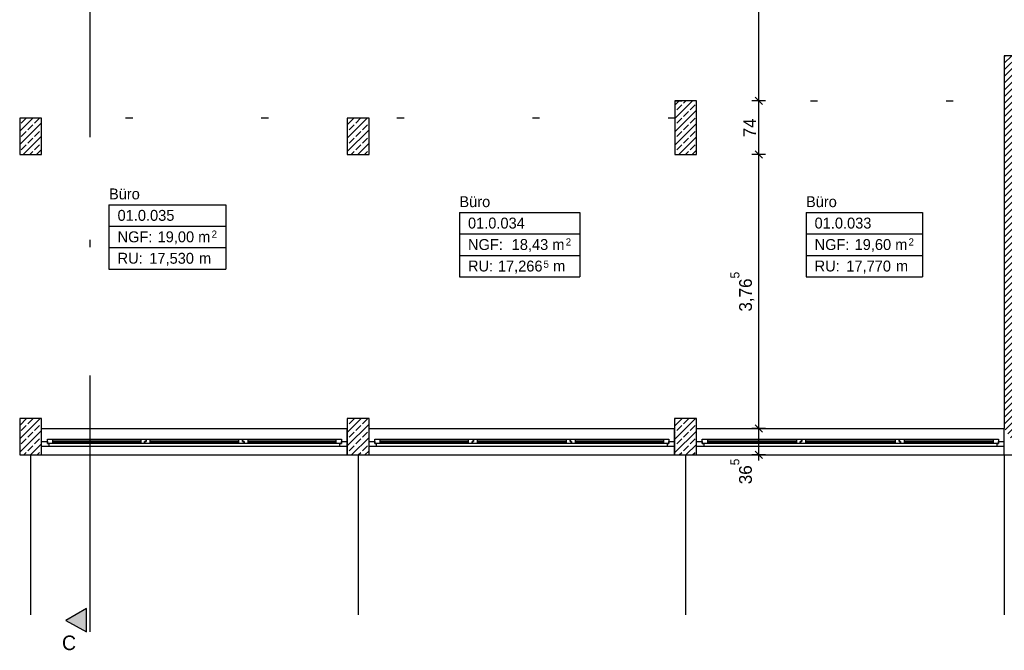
# Model space of a CAD drawing. Extents: x -28.8 to 50.4, y -5.6 to 85.1.
# Tile 16 of 29: x 22.7 to 36.3, y 26.1 to 34.7. Entities that reach past the tile are written whole.
import ezdxf

# ---------------------------------------------------------------- set-up
doc = ezdxf.new("R2010")
doc.units = 0
doc.header["$MEASUREMENT"] = 0
for name, pattern in [('Punktlinie_ eng', [0.001764, 0, -0.001764]), ('Strichpunktlinie', [0.006703, 0.003528, -0.001764, 0, -0.001411]), ('Wipeout_Contour', [1, 0, -1])]:
    doc.linetypes.add(name, pattern=pattern)
for name, color, linetype in [('0._EG_2_0', 7, 'Continuous'), ('0._EG_2_P_BM_AUSSEN', 7, 'Continuous'), ('0._EG_2_P_ZE_ACHSEN', 7, 'Continuous'), ('0._EG_2_P_ZE_BILD', 7, 'Continuous'), ('0._EG_2_R_TR_AUSSENWAND', 7, 'Continuous'), ('0._EG_2_R_TR_STUETZE', 7, 'Continuous'), ('0._EG_2_RAUM', 7, 'Continuous'), ('0._EG_2_Räume', 7, 'Continuous')]:
    doc.layers.add(name, color=color, linetype=linetype)
doc.styles.add('ERSTELLTER_STIL_1', font='txt')
doc.styles.add('ERSTELLTER_STIL_2', font='txt')
pattern_1 = [(45, (0, 0), (-0.04596194, 0.04596194), [])]
pattern_2 = [(45, (0, 0), (-0.09192388, 0.09192388), []), (45, (-0.04596, 0.04596), (-0.09192388, 0.09192388), [0.0975, -0.0325])]

msp = doc.modelspace()

# ---------------------------------------------------------------- hatches: boundary and pattern name
at = {"layer": '0._EG_2_P_ZE_BILD', "linetype": 'Continuous', "lineweight": 18, "ltscale": 1000}
msp.add_hatch(color=9, dxfattribs=at).paths.add_polyline_path([(23.649, 26.326), (23.649, 26.648), (23.366, 26.484)], flags=0)
at = {"layer": '0._EG_2_R_TR_AUSSENWAND', "linetype": 'Continuous', "ltscale": 1000}
h = msp.add_hatch(dxfattribs=at)
h.set_pattern_fill('MW_Kalksandstein_0002', color=256, style=0, pattern_type=2)
h.set_pattern_definition(pattern_1)
h.paths.add_polyline_path([(36.5, 34.249), (36.52, 34.249), (36.52, 34.25), (36.26, 34.25)], flags=0)
at = {"layer": '0._EG_2_R_TR_STUETZE', "linetype": 'Continuous', "ltscale": 1000}
h = msp.add_hatch(dxfattribs=at)
h.set_pattern_fill('Beton__Stahlbeton_0002', color=256, style=0, pattern_type=2)
h.set_pattern_definition(pattern_2)
h.paths.add_polyline_path([(31.731, 32.89), (32.031, 32.89), (32.031, 33.63), (31.731, 33.63)], flags=0)
h = msp.add_hatch(dxfattribs=at)
h.set_pattern_fill('Beton__Stahlbeton_0002', color=256, style=0, pattern_type=2)
h.set_pattern_definition(pattern_2)
h.paths.add_polyline_path([(22.731, 32.89), (23.031, 32.89), (23.031, 33.39), (22.731, 33.39)], flags=0)
h = msp.add_hatch(dxfattribs=at)
h.set_pattern_fill('Beton__Stahlbeton_0002', color=256, style=0, pattern_type=2)
h.set_pattern_definition(pattern_2)
h.paths.add_polyline_path([(27.231, 32.89), (27.531, 32.89), (27.531, 33.39), (27.231, 33.39)], flags=0)

# ---------------------------------------------------------------- linework, layer by layer
at = {"layer": '0._EG_2_0', "linetype": 'Continuous', "ltscale": 1000}
for p, q in [((23.03, 28.945), (23.03, 29.125)), ((27.23, 28.945), (27.23, 29.125)), ((27.53, 28.945), (27.53, 29.125)), ((31.73, 28.945), (31.73, 29.125)), ((32.03, 28.945), (32.03, 29.125)), ((36.26, 28.945), (36.26, 29.125)), ((23.03, 28.875), (23.03, 28.945)), ((23.03, 28.76), (23.03, 28.875)), ((27.23, 28.875), (27.23, 28.945)), ((27.23, 28.76), (27.23, 28.875)), ((27.53, 28.875), (27.53, 28.945)), ((27.53, 28.76), (27.53, 28.875)), ((31.73, 28.875), (31.73, 28.945)), ((31.73, 28.76), (31.73, 28.875)), ((32.03, 28.875), (32.03, 28.945)), ((32.03, 28.76), (32.03, 28.875)), ((36.26, 28.875), (36.26, 28.945)), ((36.26, 28.76), (36.26, 28.875))]:
    msp.add_line(p, q, dxfattribs=at)
at = {"layer": '0._EG_2_P_BM_AUSSEN', "linetype": 'Continuous', "ltscale": 1000}
for p, q in [((32.885, 33.63), (32.885, 36.755)), ((32.979, 33.63), (32.792, 33.63)), ((32.835, 33.68), (32.935, 33.58)), ((32.885, 32.89), (32.885, 33.63)), ((32.979, 32.89), (32.792, 32.89)), ((32.835, 32.94), (32.935, 32.84)), ((32.885, 29.125), (32.885, 32.89)), ((32.979, 29.125), (32.792, 29.125)), ((32.835, 29.175), (32.935, 29.075)), ((32.979, 28.76), (32.792, 28.76)), ((32.885, 28.685), (32.885, 28.76))]:
    msp.add_line(p, q, dxfattribs=at)
at = {"layer": '0._EG_2_P_ZE_ACHSEN', "linetype": 'Strichpunktlinie', "ltscale": 1000}
for p, q in [((22.88, 28.76), (22.88, 26.562)), ((27.38, 28.76), (27.38, 26.562)), ((31.88, 28.76), (31.88, 26.562)), ((36.26, 28.76), (36.26, 26.562))]:
    msp.add_line(p, q, dxfattribs=at)
at = {"layer": '0._EG_2_P_ZE_BILD', "color": 255, "linetype": 'Continuous', "lineweight": 18, "ltscale": 1000}
for p, q in [((23.649, 26.648), (23.366, 26.484)), ((23.649, 26.326), (23.649, 26.648)), ((23.366, 26.484), (23.649, 26.326))]:
    msp.add_line(p, q, dxfattribs=at)
at = {"layer": '0._EG_2_P_ZE_BILD', "linetype": 'Continuous', "ltscale": 1000}
for p, q in [((23.649, 26.648), (23.366, 26.484)), ((23.649, 26.326), (23.649, 26.648)), ((23.366, 26.484), (23.649, 26.326))]:
    msp.add_line(p, q, dxfattribs=at)
at = {"layer": '0._EG_2_R_TR_AUSSENWAND', "linetype": 'Continuous', "ltscale": 1000}
for p, q in [((36.26, 34.25), (36.26, 29.125)), ((36.52, 34.25), (36.26, 34.25)), ((23.03, 29.125), (27.23, 29.125)), ((27.53, 29.125), (31.73, 29.125)), ((32.03, 29.125), (36.26, 29.125)), ((22.73, 28.76), (23.03, 28.76)), ((23.03, 28.76), (27.23, 28.76)), ((27.23, 28.76), (27.53, 28.76)), ((27.53, 28.76), (31.73, 28.76)), ((31.73, 28.76), (32.03, 28.76)), ((32.03, 28.76), (36.26, 28.76)), ((36.26, 28.76), (36.5, 28.76))]:
    msp.add_line(p, q, dxfattribs=at)
at = {"layer": '0._EG_2_R_TR_STUETZE', "linetype": 'Continuous', "ltscale": 1000}
for p, q in [((31.731, 33.63), (31.731, 32.89)), ((32.031, 33.63), (31.731, 33.63)), ((32.031, 32.89), (32.031, 33.63)), ((22.731, 33.39), (22.731, 32.89)), ((23.031, 33.39), (22.731, 33.39)), ((23.031, 32.89), (23.031, 33.39)), ((27.231, 33.39), (27.231, 32.89)), ((27.531, 33.39), (27.231, 33.39)), ((27.531, 32.89), (27.531, 33.39)), ((22.731, 32.89), (23.031, 32.89)), ((27.231, 32.89), (27.531, 32.89)), ((31.731, 32.89), (32.031, 32.89)), ((22.73, 29.26), (22.73, 28.76)), ((23.03, 29.26), (22.73, 29.26)), ((27.53, 29.26), (27.23, 29.26)), ((32.03, 29.26), (31.73, 29.26)), ((22.73, 28.76), (23.03, 28.76)), ((27.23, 28.76), (27.53, 28.76)), ((31.73, 28.76), (32.03, 28.76))]:
    msp.add_line(p, q, dxfattribs=at)
at = {"layer": '0._EG_2_RAUM', "linetype": 'Punktlinie_ eng', "ltscale": 1000}
for p, q in [((31.731, 33.63), (36.26, 33.63)), ((31.739, 33.39), (14, 33.39))]:
    msp.add_line(p, q, dxfattribs=at)
at = {"layer": '0._EG_2_Räume', "linetype": 'Continuous', "ltscale": 1000}
for p, q in [((23.957, 32.2), (23.957, 31.316)), ((23.957, 32.2), (25.561, 32.2)), ((25.561, 32.2), (25.561, 31.316)), ((28.772, 32.094), (28.772, 31.21)), ((28.772, 32.094), (30.427, 32.094)), ((30.427, 32.094), (30.427, 31.21)), ((33.535, 32.094), (33.535, 31.21)), ((33.535, 32.094), (35.138, 32.094)), ((35.138, 32.094), (35.138, 31.21)), ((23.957, 31.906), (25.561, 31.906)), ((28.772, 31.799), (30.427, 31.799)), ((33.535, 31.799), (35.138, 31.799)), ((23.957, 31.611), (25.561, 31.611)), ((28.772, 31.504), (30.427, 31.504)), ((33.535, 31.504), (35.138, 31.504)), ((23.957, 31.316), (25.561, 31.316)), ((28.772, 31.21), (30.427, 31.21)), ((33.535, 31.21), (35.138, 31.21))]:
    msp.add_line(p, q, dxfattribs=at)

# ---------------------------------------------------------------- texts
at = {"layer": '0._EG_2_P_BM_AUSSEN', "linetype": 'Continuous', "char_height": 0.175, "attachment_point": 7, "rotation": 90, "style": 'ERSTELLTER_STIL_2'}
for s, insert in [('{74}', (32.85, 33.127)), ('{3,76\\A1{\\H0.7x;\\S5^  ;}}', (32.824, 30.731)), ('{36\\A1{\\H0.7x;\\S5^  ;}}', (32.793, 28.357))]:
    msp.add_mtext(s, dxfattribs=dict(at, insert=insert))
at = {"layer": '0._EG_2_P_ZE_BILD', "linetype": 'Continuous', "insert": (23.408, 26.276), "char_height": 0.2, "attachment_point": 2, "style": 'ERSTELLTER_STIL_1'}
msp.add_mtext('{C}', dxfattribs=at)
at = {"layer": '0._EG_2_Räume', "linetype": 'Continuous'}
for s, insert, char_height, attachment_point, style in [('{Büro}', (23.957, 32.424), 0.15, 1, 'ERSTELLTER_STIL_1'), ('{Büro}', (28.772, 32.317), 0.15, 1, 'ERSTELLTER_STIL_1'), ('{Büro}', (33.535, 32.317), 0.15, 1, 'ERSTELLTER_STIL_1'), ('{01.0.035 }', (24.075, 32.129), 0.15, 1, 'ERSTELLTER_STIL_2'), ('{01.0.034 }', (28.89, 32.023), 0.15, 1, 'ERSTELLTER_STIL_2'), ('{01.0.033 }', (33.653, 32.023), 0.15, 1, 'ERSTELLTER_STIL_2'), ('{NGF: }', (24.075, 31.834), 0.15, 1, 'ERSTELLTER_STIL_2'), ('{19,00 m}', (24.625, 31.834), 0.15, 1, 'ERSTELLTER_STIL_2'), ('{2}', (25.367, 31.846), 0.1, 1, 'ERSTELLTER_STIL_2'), ('{NGF: }', (28.89, 31.728), 0.15, 1, 'ERSTELLTER_STIL_2'), ('{18,43 m}', (29.491, 31.728), 0.15, 1, 'ERSTELLTER_STIL_2'), ('{2}', (30.233, 31.739), 0.1, 1, 'ERSTELLTER_STIL_2'), ('{NGF: }', (33.653, 31.728), 0.15, 1, 'ERSTELLTER_STIL_2'), ('{19,60 m}', (34.203, 31.728), 0.15, 1, 'ERSTELLTER_STIL_2'), ('{2}', (34.944, 31.739), 0.1, 1, 'ERSTELLTER_STIL_2'), ('{RU: }', (24.075, 31.54), 0.15, 1, 'ERSTELLTER_STIL_2'), ('{17,530}', (24.511, 31.361), 0.15, 7, 'ERSTELLTER_STIL_2'), ('{ m}', (25.138, 31.54), 0.15, 1, 'ERSTELLTER_STIL_2'), ('{RU: }', (28.89, 31.433), 0.15, 1, 'ERSTELLTER_STIL_2'), ('{17,266}', (29.301, 31.254), 0.15, 7, 'ERSTELLTER_STIL_2'), ('{5}', (29.928, 31.332), 0.1, 7, 'ERSTELLTER_STIL_2'), ('{ m}', (30.004, 31.433), 0.15, 1, 'ERSTELLTER_STIL_2'), ('{RU: }', (33.653, 31.433), 0.15, 1, 'ERSTELLTER_STIL_2'), ('{17,770}', (34.089, 31.254), 0.15, 7, 'ERSTELLTER_STIL_2'), ('{ m}', (34.715, 31.433), 0.15, 1, 'ERSTELLTER_STIL_2')]:
    msp.add_mtext(s, dxfattribs=dict(at, insert=insert, char_height=char_height, attachment_point=attachment_point, style=style))

# ---------------------------------------------------------------- wipeouts: each hides what was drawn before it
at = {"color": 254, "linetype": 'Wipeout_Contour', "lineweight": 0, "ltscale": 153.360663}
msp.add_wipeout([(23.13, 28.875), (23.13, 28.915), (27.13, 28.915), (27.13, 28.875)], dxfattribs=at).dxf.layer = '0._EG_2_R_TR_AUSSENWAND'
at = {"color": 254, "linetype": 'Wipeout_Contour', "lineweight": 0, "ltscale": 165.701916}
msp.add_wipeout([(27.63, 28.875), (27.63, 28.915), (31.63, 28.915), (31.63, 28.875)], dxfattribs=at).dxf.layer = '0._EG_2_R_TR_AUSSENWAND'
at = {"color": 254, "linetype": 'Wipeout_Contour', "lineweight": 0, "ltscale": 179.05319}
msp.add_wipeout([(32.13, 28.875), (32.13, 28.915), (36.16, 28.915), (36.16, 28.875)], dxfattribs=at).dxf.layer = '0._EG_2_R_TR_AUSSENWAND'

# ---------------------------------------------------------------- next in the draw order: linework, layer by layer
at = {"layer": '0._EG_2_P_BM_AUSSEN', "linetype": 'Continuous', "ltscale": 1000}
msp.add_line((32.835, 28.81), (32.935, 28.71), dxfattribs=at)

# ---------------------------------------------------------------- next in the draw order: wipeouts: each hides what was drawn before it
at = {"color": 254, "linetype": 'Wipeout_Contour', "lineweight": 0, "ltscale": 221.756253}
msp.add_wipeout([(23.03, 28.945), (23.11, 28.945), (23.11, 28.915), (23.13, 28.915), (23.13, 28.875), (23.03, 28.875)], dxfattribs=at).dxf.layer = '0._EG_2_R_TR_AUSSENWAND'
at = {"color": 254, "linetype": 'Wipeout_Contour', "lineweight": 0, "ltscale": 238.580317}
msp.add_wipeout([(27.23, 28.875), (27.13, 28.875), (27.13, 28.915), (27.15, 28.915), (27.15, 28.945), (27.23, 28.945)], dxfattribs=at).dxf.layer = '0._EG_2_R_TR_AUSSENWAND'
at = {"color": 254, "linetype": 'Wipeout_Contour', "lineweight": 0, "ltscale": 239.486099}
msp.add_wipeout([(27.53, 28.945), (27.61, 28.945), (27.61, 28.915), (27.63, 28.915), (27.63, 28.875), (27.53, 28.875)], dxfattribs=at).dxf.layer = '0._EG_2_R_TR_AUSSENWAND'
at = {"color": 254, "linetype": 'Wipeout_Contour', "lineweight": 0, "ltscale": 257.846915}
msp.add_wipeout([(31.73, 28.875), (31.63, 28.875), (31.63, 28.915), (31.65, 28.915), (31.65, 28.945), (31.73, 28.945)], dxfattribs=at).dxf.layer = '0._EG_2_R_TR_AUSSENWAND'
at = {"color": 254, "linetype": 'Wipeout_Contour', "lineweight": 0, "ltscale": 258.822978}
msp.add_wipeout([(32.03, 28.945), (32.11, 28.945), (32.11, 28.915), (32.13, 28.915), (32.13, 28.875), (32.03, 28.875)], dxfattribs=at).dxf.layer = '0._EG_2_R_TR_AUSSENWAND'
at = {"color": 254, "linetype": 'Wipeout_Contour', "lineweight": 0, "ltscale": 278.542366}
msp.add_wipeout([(36.26, 28.875), (36.16, 28.875), (36.16, 28.915), (36.18, 28.915), (36.18, 28.945), (36.26, 28.945)], dxfattribs=at).dxf.layer = '0._EG_2_R_TR_AUSSENWAND'

# ---------------------------------------------------------------- next in the draw order: hatches: boundary and pattern name
at = {"layer": '0._EG_2_R_TR_AUSSENWAND', "linetype": 'Continuous', "ltscale": 1000}
h = msp.add_hatch(dxfattribs=at)
h.set_pattern_fill('MW_Kalksandstein_0002', color=256, style=0, pattern_type=2)
h.set_pattern_definition(pattern_1)
h.paths.add_polyline_path([(36.26, 34.25), (36.26, 29.125), (36.5, 28.76), (36.5, 34.249)], flags=0)
at = {"layer": '0._EG_2_R_TR_STUETZE', "linetype": 'Continuous', "ltscale": 1000}
h = msp.add_hatch(dxfattribs=at)
h.set_pattern_fill('Beton__Stahlbeton_0002', color=256, style=0, pattern_type=2)
h.set_pattern_definition(pattern_2)
h.paths.add_polyline_path([(22.73, 28.76), (23.03, 28.76), (23.03, 29.26), (22.73, 29.26)], flags=0)
h = msp.add_hatch(dxfattribs=at)
h.set_pattern_fill('Beton__Stahlbeton_0002', color=256, style=0, pattern_type=2)
h.set_pattern_definition(pattern_2)
h.paths.add_polyline_path([(27.23, 28.76), (27.53, 28.76), (27.53, 29.26), (27.23, 29.26)], flags=0)
h = msp.add_hatch(dxfattribs=at)
h.set_pattern_fill('Beton__Stahlbeton_0002', color=256, style=0, pattern_type=2)
h.set_pattern_definition(pattern_2)
h.paths.add_polyline_path([(31.73, 28.76), (32.03, 28.76), (32.03, 29.26), (31.73, 29.26)], flags=0)

# ---------------------------------------------------------------- next in the draw order: linework, layer by layer
at = {"layer": '0._EG_2_R_TR_AUSSENWAND', "linetype": 'Continuous', "ltscale": 1000}
for p, q in [((23.03, 28.875), (23.03, 28.945)), ((27.23, 28.875), (27.23, 28.945)), ((27.53, 28.875), (27.53, 28.945)), ((31.73, 28.875), (31.73, 28.945)), ((32.03, 28.875), (32.03, 28.945)), ((36.26, 28.875), (36.26, 28.945))]:
    msp.add_line(p, q, dxfattribs=at)
at = {"layer": '0._EG_2_R_TR_STUETZE', "linetype": 'Continuous', "ltscale": 1000}
for p, q in [((23.03, 28.76), (23.03, 29.26)), ((27.23, 29.26), (27.23, 28.76)), ((27.53, 28.76), (27.53, 29.26)), ((31.73, 29.26), (31.73, 28.76)), ((32.03, 28.76), (32.03, 29.26))]:
    msp.add_line(p, q, dxfattribs=at)

# ---------------------------------------------------------------- next in the draw order: wipeouts: each hides what was drawn before it
at = {"color": 254, "linetype": 'Wipeout_Contour', "lineweight": 0, "ltscale": 149.843361}
msp.add_wipeout([(23.18, 28.915), (23.18, 28.935), (24.397, 28.935), (24.397, 28.915)], dxfattribs=at).dxf.layer = '0._EG_2_R_TR_AUSSENWAND'
at = {"color": 254, "linetype": 'Wipeout_Contour', "lineweight": 0, "ltscale": 161.87075}
msp.add_wipeout([(27.68, 28.915), (27.68, 28.935), (28.897, 28.935), (28.897, 28.915)], dxfattribs=at).dxf.layer = '0._EG_2_R_TR_AUSSENWAND'
at = {"color": 254, "linetype": 'Wipeout_Contour', "lineweight": 0, "ltscale": 174.941465}
msp.add_wipeout([(32.18, 28.915), (32.18, 28.935), (33.407, 28.935), (33.407, 28.915)], dxfattribs=at).dxf.layer = '0._EG_2_R_TR_AUSSENWAND'

# ---------------------------------------------------------------- next in the draw order: wipeouts: each hides what was drawn before it
at = {"color": 254, "linetype": 'Wipeout_Contour', "lineweight": 0, "ltscale": 149.966947}
msp.add_wipeout([(23.18, 28.955), (23.18, 28.975), (24.397, 28.975), (24.397, 28.955)], dxfattribs=at).dxf.layer = '0._EG_2_R_TR_AUSSENWAND'
at = {"color": 254, "linetype": 'Wipeout_Contour', "lineweight": 0, "ltscale": 161.985164}
msp.add_wipeout([(27.68, 28.955), (27.68, 28.975), (28.897, 28.975), (28.897, 28.955)], dxfattribs=at).dxf.layer = '0._EG_2_R_TR_AUSSENWAND'
at = {"color": 254, "linetype": 'Wipeout_Contour', "lineweight": 0, "ltscale": 175.047339}
msp.add_wipeout([(32.18, 28.955), (32.18, 28.975), (33.407, 28.975), (33.407, 28.955)], dxfattribs=at).dxf.layer = '0._EG_2_R_TR_AUSSENWAND'

# ---------------------------------------------------------------- next in the draw order: wipeouts: each hides what was drawn before it
at = {"color": 254, "linetype": 'Wipeout_Contour', "lineweight": 0, "ltscale": 148.258522}
msp.add_wipeout([(23.11, 28.915), (23.11, 28.975), (23.18, 28.975), (23.18, 28.915)], dxfattribs=at).dxf.layer = '0._EG_2_R_TR_AUSSENWAND'
at = {"color": 254, "linetype": 'Wipeout_Contour', "lineweight": 0, "ltscale": 227.026169}
msp.add_wipeout([(24.447, 28.915), (24.397, 28.915), (24.397, 28.975), (24.467, 28.975), (24.467, 28.945), (24.447, 28.945)], dxfattribs=at).dxf.layer = '0._EG_2_R_TR_AUSSENWAND'
at = {"color": 254, "linetype": 'Wipeout_Contour', "lineweight": 0, "ltscale": 160.117086}
msp.add_wipeout([(27.61, 28.915), (27.61, 28.975), (27.68, 28.975), (27.68, 28.915)], dxfattribs=at).dxf.layer = '0._EG_2_R_TR_AUSSENWAND'
at = {"color": 254, "linetype": 'Wipeout_Contour', "lineweight": 0, "ltscale": 245.284005}
msp.add_wipeout([(28.947, 28.915), (28.897, 28.915), (28.897, 28.975), (28.967, 28.975), (28.967, 28.945), (28.947, 28.945)], dxfattribs=at).dxf.layer = '0._EG_2_R_TR_AUSSENWAND'
at = {"color": 254, "linetype": 'Wipeout_Contour', "lineweight": 0, "ltscale": 173.038604}
msp.add_wipeout([(32.11, 28.915), (32.11, 28.975), (32.18, 28.975), (32.18, 28.915)], dxfattribs=at).dxf.layer = '0._EG_2_R_TR_AUSSENWAND'
at = {"color": 254, "linetype": 'Wipeout_Contour', "lineweight": 0, "ltscale": 265.084124}
msp.add_wipeout([(33.457, 28.915), (33.407, 28.915), (33.407, 28.975), (33.477, 28.975), (33.477, 28.945), (33.457, 28.945)], dxfattribs=at).dxf.layer = '0._EG_2_R_TR_AUSSENWAND'

# ---------------------------------------------------------------- next in the draw order: linework, layer by layer
at = {"layer": '0._EG_2_R_TR_AUSSENWAND', "linetype": 'Continuous', "ltscale": 1000}
for p, q in [((23.11, 28.915), (23.11, 28.975)), ((27.61, 28.915), (27.61, 28.975)), ((32.11, 28.915), (32.11, 28.975)), ((23.03, 28.945), (23.11, 28.945)), ((23.11, 28.945), (23.11, 28.915)), ((27.53, 28.945), (27.61, 28.945)), ((27.61, 28.945), (27.61, 28.915)), ((32.03, 28.945), (32.11, 28.945)), ((32.11, 28.945), (32.11, 28.915))]:
    msp.add_line(p, q, dxfattribs=at)

# ---------------------------------------------------------------- next in the draw order: wipeouts: each hides what was drawn before it
at = {"color": 254, "linetype": 'Wipeout_Contour', "lineweight": 0, "ltscale": 149.905146}
msp.add_wipeout([(23.18, 28.955), (24.397, 28.955), (24.397, 28.935), (23.18, 28.935)], dxfattribs=at).dxf.layer = '0._EG_2_R_TR_AUSSENWAND'
at = {"color": 254, "linetype": 'Wipeout_Contour', "lineweight": 0, "ltscale": 161.927948}
msp.add_wipeout([(27.68, 28.955), (28.897, 28.955), (28.897, 28.935), (27.68, 28.935)], dxfattribs=at).dxf.layer = '0._EG_2_R_TR_AUSSENWAND'
at = {"color": 254, "linetype": 'Wipeout_Contour', "lineweight": 0, "ltscale": 174.994392}
msp.add_wipeout([(32.18, 28.955), (33.407, 28.955), (33.407, 28.935), (32.18, 28.935)], dxfattribs=at).dxf.layer = '0._EG_2_R_TR_AUSSENWAND'
at = {"color": 254, "linetype": 'Wipeout_Contour', "lineweight": 0, "ltscale": 153.307302}
msp.add_wipeout([(24.517, 28.915), (24.517, 28.935), (25.743, 28.935), (25.743, 28.915)], dxfattribs=at).dxf.layer = '0._EG_2_R_TR_AUSSENWAND'
at = {"color": 254, "linetype": 'Wipeout_Contour', "lineweight": 0, "ltscale": 165.666544}
msp.add_wipeout([(29.017, 28.915), (29.017, 28.935), (30.243, 28.935), (30.243, 28.915)], dxfattribs=at).dxf.layer = '0._EG_2_R_TR_AUSSENWAND'
at = {"color": 254, "linetype": 'Wipeout_Contour', "lineweight": 0, "ltscale": 179.031009}
msp.add_wipeout([(33.527, 28.915), (33.527, 28.935), (34.763, 28.935), (34.763, 28.915)], dxfattribs=at).dxf.layer = '0._EG_2_R_TR_AUSSENWAND'

# ---------------------------------------------------------------- next in the draw order: linework, layer by layer
at = {"layer": '0._EG_2_P_BM_AUSSEN', "linetype": 'Continuous', "ltscale": 1000}
msp.add_line((32.885, 28.76), (32.885, 29.125), dxfattribs=at)
at = {"layer": '0._EG_2_P_ZE_BILD', "linetype": 'Strichpunktlinie', "ltscale": 1000}
msp.add_line((23.699, 26.326), (23.699, 43.111), dxfattribs=at)
at = {"layer": '0._EG_2_R_TR_AUSSENWAND', "linetype": 'Continuous', "ltscale": 1000}
for p, q in [((23.11, 28.975), (23.18, 28.975)), ((23.18, 28.975), (23.18, 28.915)), ((27.61, 28.975), (27.68, 28.975)), ((27.68, 28.975), (27.68, 28.915)), ((32.11, 28.975), (32.18, 28.975)), ((32.18, 28.975), (32.18, 28.915)), ((23.13, 28.875), (23.03, 28.875)), ((23.11, 28.915), (23.13, 28.915)), ((23.18, 28.915), (23.11, 28.915)), ((23.13, 28.915), (23.13, 28.875)), ((27.63, 28.875), (27.53, 28.875)), ((27.61, 28.915), (27.63, 28.915)), ((27.68, 28.915), (27.61, 28.915)), ((27.63, 28.915), (27.63, 28.875)), ((32.13, 28.875), (32.03, 28.875)), ((32.11, 28.915), (32.13, 28.915)), ((32.18, 28.915), (32.11, 28.915)), ((32.13, 28.915), (32.13, 28.875))]:
    msp.add_line(p, q, dxfattribs=at)

# ---------------------------------------------------------------- next in the draw order: wipeouts: each hides what was drawn before it
at = {"color": 254, "linetype": 'Wipeout_Contour', "lineweight": 0, "ltscale": 153.428099}
msp.add_wipeout([(24.517, 28.955), (24.517, 28.975), (25.743, 28.975), (25.743, 28.955)], dxfattribs=at).dxf.layer = '0._EG_2_R_TR_AUSSENWAND'
at = {"color": 254, "linetype": 'Wipeout_Contour', "lineweight": 0, "ltscale": 165.778339}
msp.add_wipeout([(29.017, 28.955), (29.017, 28.975), (30.243, 28.975), (30.243, 28.955)], dxfattribs=at).dxf.layer = '0._EG_2_R_TR_AUSSENWAND'
at = {"color": 254, "linetype": 'Wipeout_Contour', "lineweight": 0, "ltscale": 179.134467}
msp.add_wipeout([(33.527, 28.955), (33.527, 28.975), (34.763, 28.975), (34.763, 28.955)], dxfattribs=at).dxf.layer = '0._EG_2_R_TR_AUSSENWAND'

# ---------------------------------------------------------------- next in the draw order: wipeouts: each hides what was drawn before it
at = {"color": 254, "linetype": 'Wipeout_Contour', "lineweight": 0, "ltscale": 227.73421}
msp.add_wipeout([(24.467, 28.975), (24.517, 28.975), (24.517, 28.915), (24.447, 28.915), (24.447, 28.945), (24.467, 28.945)], dxfattribs=at).dxf.layer = '0._EG_2_R_TR_AUSSENWAND'
at = {"color": 254, "linetype": 'Wipeout_Contour', "lineweight": 0, "ltscale": 232.307872}
msp.add_wipeout([(25.793, 28.945), (25.813, 28.945), (25.813, 28.915), (25.743, 28.915), (25.743, 28.975), (25.793, 28.975)], dxfattribs=at).dxf.layer = '0._EG_2_R_TR_AUSSENWAND'
at = {"color": 254, "linetype": 'Wipeout_Contour', "lineweight": 0, "ltscale": 246.059903}
msp.add_wipeout([(28.967, 28.975), (29.017, 28.975), (29.017, 28.915), (28.947, 28.915), (28.947, 28.945), (28.967, 28.945)], dxfattribs=at).dxf.layer = '0._EG_2_R_TR_AUSSENWAND'
at = {"color": 254, "linetype": 'Wipeout_Contour', "lineweight": 0, "ltscale": 251.050995}
msp.add_wipeout([(30.293, 28.945), (30.313, 28.945), (30.313, 28.915), (30.243, 28.915), (30.243, 28.975), (30.293, 28.975)], dxfattribs=at).dxf.layer = '0._EG_2_R_TR_AUSSENWAND'
at = {"color": 254, "linetype": 'Wipeout_Contour', "lineweight": 0, "ltscale": 265.913901}
msp.add_wipeout([(33.477, 28.975), (33.527, 28.975), (33.527, 28.915), (33.457, 28.915), (33.457, 28.945), (33.477, 28.945)], dxfattribs=at).dxf.layer = '0._EG_2_R_TR_AUSSENWAND'
at = {"color": 254, "linetype": 'Wipeout_Contour', "lineweight": 0, "ltscale": 271.282622}
msp.add_wipeout([(34.813, 28.945), (34.833, 28.945), (34.833, 28.915), (34.763, 28.915), (34.763, 28.975), (34.813, 28.975)], dxfattribs=at).dxf.layer = '0._EG_2_R_TR_AUSSENWAND'

# ---------------------------------------------------------------- next in the draw order: linework, layer by layer
at = {"layer": '0._EG_2_R_TR_AUSSENWAND', "linetype": 'Continuous', "ltscale": 1000}
for p, q in [((23.18, 28.975), (24.397, 28.975)), ((23.18, 28.955), (24.397, 28.955)), ((24.397, 28.915), (24.397, 28.975)), ((27.68, 28.975), (28.897, 28.975)), ((27.68, 28.955), (28.897, 28.955)), ((28.897, 28.915), (28.897, 28.975)), ((32.18, 28.975), (33.407, 28.975)), ((32.18, 28.955), (33.407, 28.955)), ((33.407, 28.915), (33.407, 28.975)), ((24.397, 28.935), (23.18, 28.935)), ((24.397, 28.915), (23.18, 28.915)), ((24.447, 28.915), (24.397, 28.915)), ((24.447, 28.945), (24.447, 28.915)), ((24.447, 28.915), (24.447, 28.945)), ((28.897, 28.935), (27.68, 28.935)), ((28.897, 28.915), (27.68, 28.915)), ((28.947, 28.915), (28.897, 28.915)), ((28.947, 28.945), (28.947, 28.915)), ((28.947, 28.915), (28.947, 28.945)), ((33.407, 28.935), (32.18, 28.935)), ((33.407, 28.915), (32.18, 28.915)), ((33.457, 28.915), (33.407, 28.915)), ((33.457, 28.945), (33.457, 28.915)), ((33.457, 28.915), (33.457, 28.945))]:
    msp.add_line(p, q, dxfattribs=at)

# ---------------------------------------------------------------- next in the draw order: wipeouts: each hides what was drawn before it
at = {"color": 254, "linetype": 'Wipeout_Contour', "lineweight": 0, "ltscale": 153.367691}
msp.add_wipeout([(24.517, 28.955), (25.743, 28.955), (25.743, 28.935), (24.517, 28.935)], dxfattribs=at).dxf.layer = '0._EG_2_R_TR_AUSSENWAND'
at = {"color": 254, "linetype": 'Wipeout_Contour', "lineweight": 0, "ltscale": 165.722432}
msp.add_wipeout([(29.017, 28.955), (30.243, 28.955), (30.243, 28.935), (29.017, 28.935)], dxfattribs=at).dxf.layer = '0._EG_2_R_TR_AUSSENWAND'
at = {"color": 254, "linetype": 'Wipeout_Contour', "lineweight": 0, "ltscale": 179.082728}
msp.add_wipeout([(33.527, 28.955), (34.763, 28.955), (34.763, 28.935), (33.527, 28.935)], dxfattribs=at).dxf.layer = '0._EG_2_R_TR_AUSSENWAND'
at = {"color": 254, "linetype": 'Wipeout_Contour', "lineweight": 0, "ltscale": 156.877744}
msp.add_wipeout([(25.863, 28.915), (25.863, 28.935), (27.08, 28.935), (27.08, 28.915)], dxfattribs=at).dxf.layer = '0._EG_2_R_TR_AUSSENWAND'
at = {"color": 254, "linetype": 'Wipeout_Contour', "lineweight": 0, "ltscale": 169.546723}
msp.add_wipeout([(30.363, 28.915), (30.363, 28.935), (31.58, 28.935), (31.58, 28.915)], dxfattribs=at).dxf.layer = '0._EG_2_R_TR_AUSSENWAND'
at = {"color": 254, "linetype": 'Wipeout_Contour', "lineweight": 0, "ltscale": 183.188403}
msp.add_wipeout([(34.883, 28.915), (34.883, 28.935), (36.11, 28.935), (36.11, 28.915)], dxfattribs=at).dxf.layer = '0._EG_2_R_TR_AUSSENWAND'

# ---------------------------------------------------------------- next in the draw order: linework, layer by layer
at = {"layer": '0._EG_2_R_TR_AUSSENWAND', "linetype": 'Continuous', "ltscale": 1000}
for p, q in [((24.397, 28.975), (24.467, 28.975)), ((24.467, 28.975), (24.467, 28.945)), ((24.467, 28.975), (24.517, 28.975)), ((24.467, 28.945), (24.467, 28.975)), ((24.517, 28.975), (24.517, 28.915)), ((28.897, 28.975), (28.967, 28.975)), ((28.967, 28.975), (28.967, 28.945)), ((28.967, 28.975), (29.017, 28.975)), ((28.967, 28.945), (28.967, 28.975)), ((29.017, 28.975), (29.017, 28.915)), ((33.407, 28.975), (33.477, 28.975)), ((33.477, 28.975), (33.477, 28.945)), ((33.477, 28.975), (33.527, 28.975)), ((33.477, 28.945), (33.477, 28.975)), ((33.527, 28.975), (33.527, 28.915)), ((24.467, 28.945), (24.447, 28.945)), ((24.447, 28.945), (24.467, 28.945)), ((24.517, 28.915), (24.447, 28.915)), ((28.967, 28.945), (28.947, 28.945)), ((28.947, 28.945), (28.967, 28.945)), ((29.017, 28.915), (28.947, 28.915)), ((33.477, 28.945), (33.457, 28.945)), ((33.457, 28.945), (33.477, 28.945)), ((33.527, 28.915), (33.457, 28.915))]:
    msp.add_line(p, q, dxfattribs=at)

# ---------------------------------------------------------------- next in the draw order: wipeouts: each hides what was drawn before it
at = {"color": 254, "linetype": 'Wipeout_Contour', "lineweight": 0, "ltscale": 156.995795}
msp.add_wipeout([(25.863, 28.955), (25.863, 28.975), (27.08, 28.975), (27.08, 28.955)], dxfattribs=at).dxf.layer = '0._EG_2_R_TR_AUSSENWAND'
at = {"color": 254, "linetype": 'Wipeout_Contour', "lineweight": 0, "ltscale": 169.655962}
msp.add_wipeout([(30.363, 28.955), (30.363, 28.975), (31.58, 28.975), (31.58, 28.955)], dxfattribs=at).dxf.layer = '0._EG_2_R_TR_AUSSENWAND'
at = {"color": 254, "linetype": 'Wipeout_Contour', "lineweight": 0, "ltscale": 183.289514}
msp.add_wipeout([(34.883, 28.955), (34.883, 28.975), (36.11, 28.975), (36.11, 28.955)], dxfattribs=at).dxf.layer = '0._EG_2_R_TR_AUSSENWAND'

# ---------------------------------------------------------------- next in the draw order: wipeouts: each hides what was drawn before it
at = {"color": 254, "linetype": 'Wipeout_Contour', "lineweight": 0, "ltscale": 233.037938}
msp.add_wipeout([(25.813, 28.945), (25.793, 28.945), (25.793, 28.975), (25.863, 28.975), (25.863, 28.915), (25.813, 28.915)], dxfattribs=at).dxf.layer = '0._EG_2_R_TR_AUSSENWAND'
at = {"color": 254, "linetype": 'Wipeout_Contour', "lineweight": 0, "ltscale": 158.660379}
msp.add_wipeout([(27.08, 28.915), (27.08, 28.975), (27.15, 28.975), (27.15, 28.915)], dxfattribs=at).dxf.layer = '0._EG_2_R_TR_AUSSENWAND'
at = {"color": 254, "linetype": 'Wipeout_Contour', "lineweight": 0, "ltscale": 251.844373}
msp.add_wipeout([(30.313, 28.945), (30.293, 28.945), (30.293, 28.975), (30.363, 28.975), (30.363, 28.915), (30.313, 28.915)], dxfattribs=at).dxf.layer = '0._EG_2_R_TR_AUSSENWAND'
at = {"color": 254, "linetype": 'Wipeout_Contour', "lineweight": 0, "ltscale": 171.469165}
msp.add_wipeout([(31.58, 28.915), (31.58, 28.975), (31.65, 28.975), (31.65, 28.915)], dxfattribs=at).dxf.layer = '0._EG_2_R_TR_AUSSENWAND'
at = {"color": 254, "linetype": 'Wipeout_Contour', "lineweight": 0, "ltscale": 272.12637}
msp.add_wipeout([(34.833, 28.945), (34.813, 28.945), (34.813, 28.975), (34.883, 28.975), (34.883, 28.915), (34.833, 28.915)], dxfattribs=at).dxf.layer = '0._EG_2_R_TR_AUSSENWAND'
at = {"color": 254, "linetype": 'Wipeout_Contour', "lineweight": 0, "ltscale": 185.237438}
msp.add_wipeout([(36.11, 28.915), (36.11, 28.975), (36.18, 28.975), (36.18, 28.915)], dxfattribs=at).dxf.layer = '0._EG_2_R_TR_AUSSENWAND'

# ---------------------------------------------------------------- next in the draw order: linework, layer by layer
at = {"layer": '0._EG_2_R_TR_AUSSENWAND', "linetype": 'Continuous', "ltscale": 1000}
for p, q in [((24.517, 28.975), (25.743, 28.975)), ((24.517, 28.955), (25.743, 28.955)), ((25.743, 28.915), (25.743, 28.975)), ((25.743, 28.975), (25.793, 28.975)), ((25.793, 28.975), (25.793, 28.945)), ((25.793, 28.945), (25.793, 28.975)), ((27.15, 28.975), (27.15, 28.915)), ((29.017, 28.975), (30.243, 28.975)), ((29.017, 28.955), (30.243, 28.955)), ((30.243, 28.915), (30.243, 28.975)), ((30.243, 28.975), (30.293, 28.975)), ((30.293, 28.975), (30.293, 28.945)), ((30.293, 28.945), (30.293, 28.975)), ((31.65, 28.975), (31.65, 28.915)), ((33.527, 28.975), (34.763, 28.975)), ((33.527, 28.955), (34.763, 28.955)), ((34.763, 28.915), (34.763, 28.975)), ((34.763, 28.975), (34.813, 28.975)), ((34.813, 28.975), (34.813, 28.945)), ((34.813, 28.945), (34.813, 28.975)), ((36.18, 28.975), (36.18, 28.915)), ((25.743, 28.935), (24.517, 28.935)), ((25.743, 28.915), (24.517, 28.915)), ((27.15, 28.915), (27.15, 28.945)), ((27.15, 28.945), (27.23, 28.945)), ((30.243, 28.935), (29.017, 28.935)), ((30.243, 28.915), (29.017, 28.915)), ((31.65, 28.915), (31.65, 28.945)), ((31.65, 28.945), (31.73, 28.945)), ((34.763, 28.935), (33.527, 28.935)), ((34.763, 28.915), (33.527, 28.915)), ((36.18, 28.915), (36.18, 28.945)), ((36.18, 28.945), (36.26, 28.945))]:
    msp.add_line(p, q, dxfattribs=at)

# ---------------------------------------------------------------- next in the draw order: wipeouts: each hides what was drawn before it
at = {"color": 254, "linetype": 'Wipeout_Contour', "lineweight": 0, "ltscale": 156.93676}
msp.add_wipeout([(25.863, 28.955), (27.08, 28.955), (27.08, 28.935), (25.863, 28.935)], dxfattribs=at).dxf.layer = '0._EG_2_R_TR_AUSSENWAND'
at = {"color": 254, "linetype": 'Wipeout_Contour', "lineweight": 0, "ltscale": 169.601332}
msp.add_wipeout([(30.363, 28.955), (31.58, 28.955), (31.58, 28.935), (30.363, 28.935)], dxfattribs=at).dxf.layer = '0._EG_2_R_TR_AUSSENWAND'
at = {"color": 254, "linetype": 'Wipeout_Contour', "lineweight": 0, "ltscale": 183.238948}
msp.add_wipeout([(34.883, 28.955), (36.11, 28.955), (36.11, 28.935), (34.883, 28.935)], dxfattribs=at).dxf.layer = '0._EG_2_R_TR_AUSSENWAND'

# ---------------------------------------------------------------- next in the draw order: linework, layer by layer
at = {"layer": '0._EG_2_R_TR_AUSSENWAND', "linetype": 'Continuous', "ltscale": 1000}
for p, q in [((25.793, 28.975), (25.863, 28.975)), ((25.863, 28.975), (27.08, 28.975)), ((25.863, 28.975), (25.863, 28.915)), ((25.863, 28.955), (27.08, 28.955)), ((27.08, 28.915), (27.08, 28.975)), ((27.08, 28.975), (27.15, 28.975)), ((30.293, 28.975), (30.363, 28.975)), ((30.363, 28.975), (31.58, 28.975)), ((30.363, 28.975), (30.363, 28.915)), ((30.363, 28.955), (31.58, 28.955)), ((31.58, 28.915), (31.58, 28.975)), ((31.58, 28.975), (31.65, 28.975)), ((34.813, 28.975), (34.883, 28.975)), ((34.883, 28.975), (36.11, 28.975)), ((34.883, 28.975), (34.883, 28.915)), ((34.883, 28.955), (36.11, 28.955)), ((36.11, 28.915), (36.11, 28.975)), ((36.11, 28.975), (36.18, 28.975)), ((27.13, 28.875), (23.13, 28.875)), ((25.813, 28.915), (25.743, 28.915)), ((25.793, 28.945), (25.813, 28.945)), ((25.813, 28.945), (25.793, 28.945)), ((25.813, 28.945), (25.813, 28.915)), ((25.813, 28.915), (25.813, 28.945)), ((25.863, 28.915), (25.813, 28.915)), ((27.08, 28.935), (25.863, 28.935)), ((27.08, 28.915), (25.863, 28.915)), ((27.15, 28.915), (27.08, 28.915)), ((27.13, 28.875), (27.13, 28.915)), ((27.13, 28.915), (27.15, 28.915)), ((27.23, 28.875), (27.13, 28.875)), ((31.63, 28.875), (27.63, 28.875)), ((30.313, 28.915), (30.243, 28.915)), ((30.293, 28.945), (30.313, 28.945)), ((30.313, 28.945), (30.293, 28.945)), ((30.313, 28.945), (30.313, 28.915)), ((30.313, 28.915), (30.313, 28.945)), ((30.363, 28.915), (30.313, 28.915)), ((31.58, 28.935), (30.363, 28.935)), ((31.58, 28.915), (30.363, 28.915)), ((31.65, 28.915), (31.58, 28.915)), ((31.63, 28.875), (31.63, 28.915)), ((31.63, 28.915), (31.65, 28.915)), ((31.73, 28.875), (31.63, 28.875)), ((36.16, 28.875), (32.13, 28.875)), ((34.833, 28.915), (34.763, 28.915)), ((34.813, 28.945), (34.833, 28.945)), ((34.833, 28.945), (34.813, 28.945)), ((34.833, 28.945), (34.833, 28.915)), ((34.833, 28.915), (34.833, 28.945)), ((34.883, 28.915), (34.833, 28.915)), ((36.11, 28.935), (34.883, 28.935)), ((36.11, 28.915), (34.883, 28.915)), ((36.18, 28.915), (36.11, 28.915)), ((36.16, 28.875), (36.16, 28.915)), ((36.16, 28.915), (36.18, 28.915)), ((36.26, 28.875), (36.16, 28.875))]:
    msp.add_line(p, q, dxfattribs=at)

doc.saveas('drawing.dxf')
